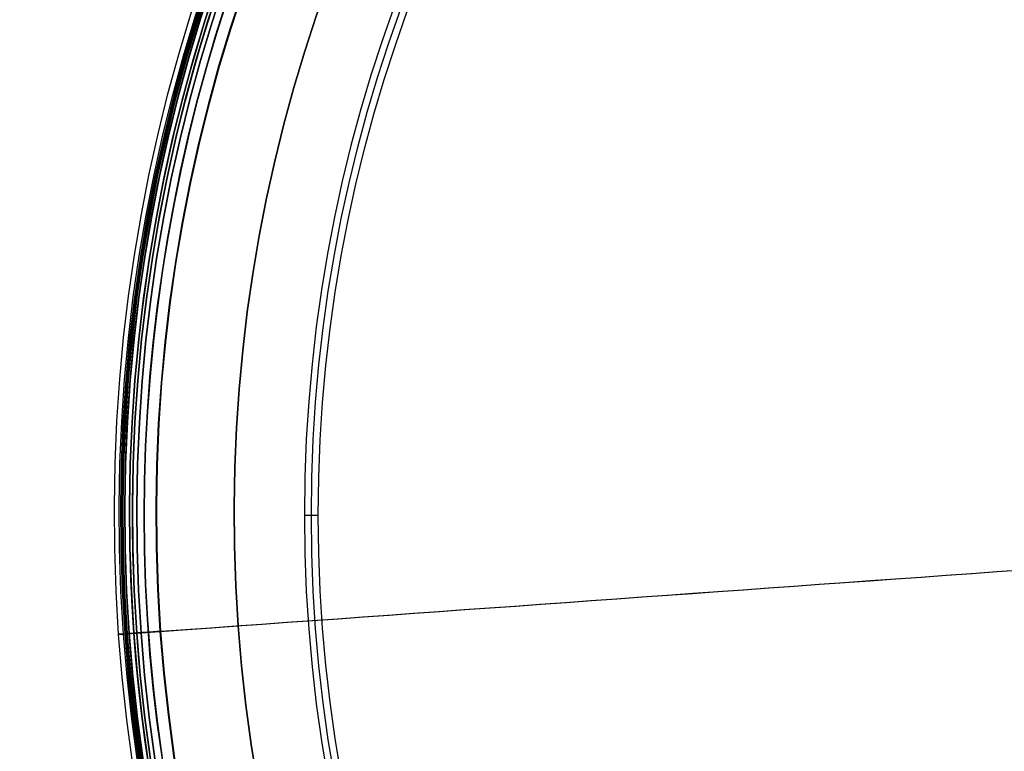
# Model space of a CAD drawing. Header units: millimetres. Extents: x -257 to 273, y -282 to 246.
# Tile 240 of 256: x -236 to -100, y -25 to 76. Entities that reach past the tile are written whole.
import ezdxf

# ---------------------------------------------------------------- set-up
doc = ezdxf.new("R2010")
doc.units = ezdxf.units.MM
doc.layers.add('Layer 01', color=7, linetype='Continuous', true_color=0x000000)

# ---------------------------------------------------------------- blocks, each defined once
blk = doc.blocks.new('Verpan Serie 430 Chair_Sæderamme til Serie430_Vink')
at = {"layer": 'Layer 01', "color": 254, "true_color": 0xcad1ee}
for p, q in [((-202, 0), (-203.9206423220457, -55)), ((-226, -55), (-226, -1.77635683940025e-15))]:
    blk.add_line(p, q, dxfattribs=at)
at = {"layer": 'Layer 01', "color": 254, "true_color": 0xcad1ee, "extrusion": (0, -1, 0)}
for centre, radius, start, end in [((-3.581135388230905e-12, -1.4210854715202e-14), 225.9999999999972, 140.5634955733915, 219.4365044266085), ((0, -1.4210854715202e-14), 201.9999999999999, 90.00000000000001, 270), ((0, 0, 27.5), 202.9603211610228, 90, 270)]:
    blk.add_arc(centre, radius, start, end, dxfattribs=at)
at = {"layer": 'Layer 01', "color": 254, "true_color": 0xcad1ee, "extrusion": (0, 1, 0)}
for centre, radius, start, end in [((0, 0, -27.5), 226, 320.4684851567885, 39.53151484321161), ((7.958078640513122e-13, 3.428716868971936e-14, -55), 225.9999999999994, 320.3435993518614, 39.65640064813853), ((0, 1.4210854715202e-14, -55), 203.9206423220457, 270, 90)]:
    blk.add_arc(centre, radius, start, end, dxfattribs=at)
blk = doc.blocks.new('Vepan Serie 430 - Upholstery')
at = {"layer": 'Layer 01', "color": 250, "true_color": 0x404040}
for p, q in [((-229.1, 61.33354350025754), (-229, 61.33354350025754)), ((-228, 61.33354350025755), (-228, 60.33354350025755)), ((-227, 61.33354350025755), (-227, 60.33354350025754)), ((-230.1000000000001, 60.33354350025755), (-230.1000000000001, 59.33354350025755)), ((-229.1000000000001, 60.33354350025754), (-229.1000000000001, 59.33354350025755)), ((-229.1, 60.33354350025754), (-227, 60.33354350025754)), ((-228.7132495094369, 58.80811796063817), (-228.8773500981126, 58.91751835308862)), ((-229.2679497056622, 57.9760676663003), (-229.4320502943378, 58.08546805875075)), ((-228.6, 56.72799222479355), (-228.6, -4.440892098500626e-15)), ((-227.6, 56.72799222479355), (-227.6, -4.440892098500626e-15)), ((-227.6, 0), (-213.6000000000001, 0)), ((-213.6000000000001, 0), (-213.6000000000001, -1.000000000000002)), ((-227.6, -1.000000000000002), (-213.6000000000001, -1.000000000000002))]:
    blk.add_line(p, q, dxfattribs=at)
at = {"layer": 'Layer 01', "color": 250, "true_color": 0x404040, "extrusion": (0, 0, -1)}
for radius in [2604.200000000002, 2603.200000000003]:
    blk.add_arc((0, -2529.200000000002), radius, 85.05800229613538, 90, dxfattribs=at)
at = {"layer": 'Layer 01', "color": 250, "true_color": 0x404040}
for centre, radius, start, end in [((-224, 61.33354350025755), 4, 94.94199770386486, 180), ((-224, 61.33354350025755), 3, 94.94199770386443, 180), ((-229.1000000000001, 60.33354350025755), 1.000000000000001, 90, 180), ((-229, 60.33354350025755), 0.999999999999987, 0, 90), ((-228.6000000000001, 59.33354350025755), 1.500000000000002, 180, 236.3099324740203), ((-228.6000000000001, 59.33354350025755), 0.5000000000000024, 180, 236.3099324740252), ((-230.1000000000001, 56.72799222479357), 2.500000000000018, 359.9999999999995, 56.3099324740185), ((-230.1000000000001, 56.72799222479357), 1.500000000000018, 359.9999999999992, 56.30993247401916), ((-227.6000000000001, -1.734723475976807e-15), 1, 180, 270)]:
    blk.add_arc(centre, radius, start, end, dxfattribs=at)
at = {"layer": 'Layer 01', "color": 250, "true_color": 0x404040, "extrusion": (0, -1, 0)}
for centre, radius, start, end in [((-2.189528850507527e-47, 7.70517962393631e-65, -65.31867317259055), 224.3445888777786, 90.00000000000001, 270), ((0, -1.4210854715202e-14, -64.32239075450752), 224.258441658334, 90.00000000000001, 270), ((0, 0, -61.33354350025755), 229.1000000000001, 90, 270), ((1.094764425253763e-47, 1.665889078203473e-65, -61.33354350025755), 228, 90.00000000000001, 270), ((2.736911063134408e-48, 6.692911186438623e-67, -61.33354350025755), 227, 90.00000000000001, 270), ((0, 0, -60.83354350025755), 228, 90, 270.0000000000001), ((0, 0, -60.33354350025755), 230.1000000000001, 90, 270), ((0, 0, -59.83354350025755), 230.1000000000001, 90, 270), ((0, 0, -60.33354350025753), 229.1000000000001, 90.00000000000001, 270), ((0, 0, -59.83354350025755), 229.1000000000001, 90, 269.9999999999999), ((0, 0, -60.83354350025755), 227, 90, 270), ((0, -1.4210854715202e-14, -59.33354350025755), 230.1, 90.00000000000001, 270), ((-1.094764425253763e-47, 3.021505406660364e-65, -59.33354350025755), 229.1000000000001, 90.00000000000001, 270), ((0, 2.520878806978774e-63, -58.91751835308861), 228.8773500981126, 90.00000000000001, 270), ((0, 3.291281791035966e-63, -58.08546805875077), 229.4320502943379, 90.00000000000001, 270), ((0, 1.661516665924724e-65, -56.72799222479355), 228.6, 90.00000000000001, 270), ((0, 0, -56.72799222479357), 228.6, 90, 270), ((0, 4.272171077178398e-65, -56.72799222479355), 227.6, 90.00000000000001, 270), ((0, 0, -56.72799222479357), 227.6, 90, 270), ((0, 0, -28.36399611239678), 227.6, 90, 270.0000000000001), ((0, 0, -28.36399611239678), 228.6, 90, 270), ((0, -1.4210854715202e-14), 213.6000000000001, 90.00000000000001, 270), ((0, 4.153791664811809e-68), 228.6000000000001, 90.00000000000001, 270), ((0, 0, 0.5000000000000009), 213.6000000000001, 90, 270)]:
    blk.add_arc(centre, radius, start, end, dxfattribs=at)
at = {"layer": 'Layer 01', "color": 250, "true_color": 0x404040, "extrusion": (0, 1, 0)}
for centre, radius in [((0, 1.4210854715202e-14, 61.33354350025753), 229), ((0, 1.4210854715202e-14, 60.33354350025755), 228.0000000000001), ((0, 0, 60.33354350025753), 227), ((0, 0, 58.80811796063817), 228.7132495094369), ((0, 1.4210854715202e-14, 57.9760676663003), 229.2679497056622), ((0, 0), 227.6), ((0, 0, -1.000000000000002), 227.6000000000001), ((0, 1.4210854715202e-14, -1.000000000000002), 213.6000000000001)]:
    blk.add_arc(centre, radius, 270, 90, dxfattribs=at)
blk = doc.blocks.new('430 dining chair')
at = {"layer": 'Layer 01', "extrusion": (0.0712518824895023, 5.224313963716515e-20, 0.9974583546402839), "rotation": 270}
blk.add_blockref('Vepan Serie 430 - Upholstery', (-52.97558251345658, 3.874390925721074e-17), dxfattribs=at)
at = {"layer": 'Layer 01'}
blk.add_blockref('Verpan Serie 430 Chair_Sæderamme til Serie430_Vink', (0, 2.024417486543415), dxfattribs=at)

msp = doc.modelspace()

# ---------------------------------------------------------------- block references
at = {"layer": 'Layer 01', "extrusion": (0, -1, 2.288909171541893e-16)}
msp.add_blockref('430 dining chair', (7.500000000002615, 70.18634344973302, -7.477788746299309), dxfattribs=at)

doc.saveas('drawing.dxf')
